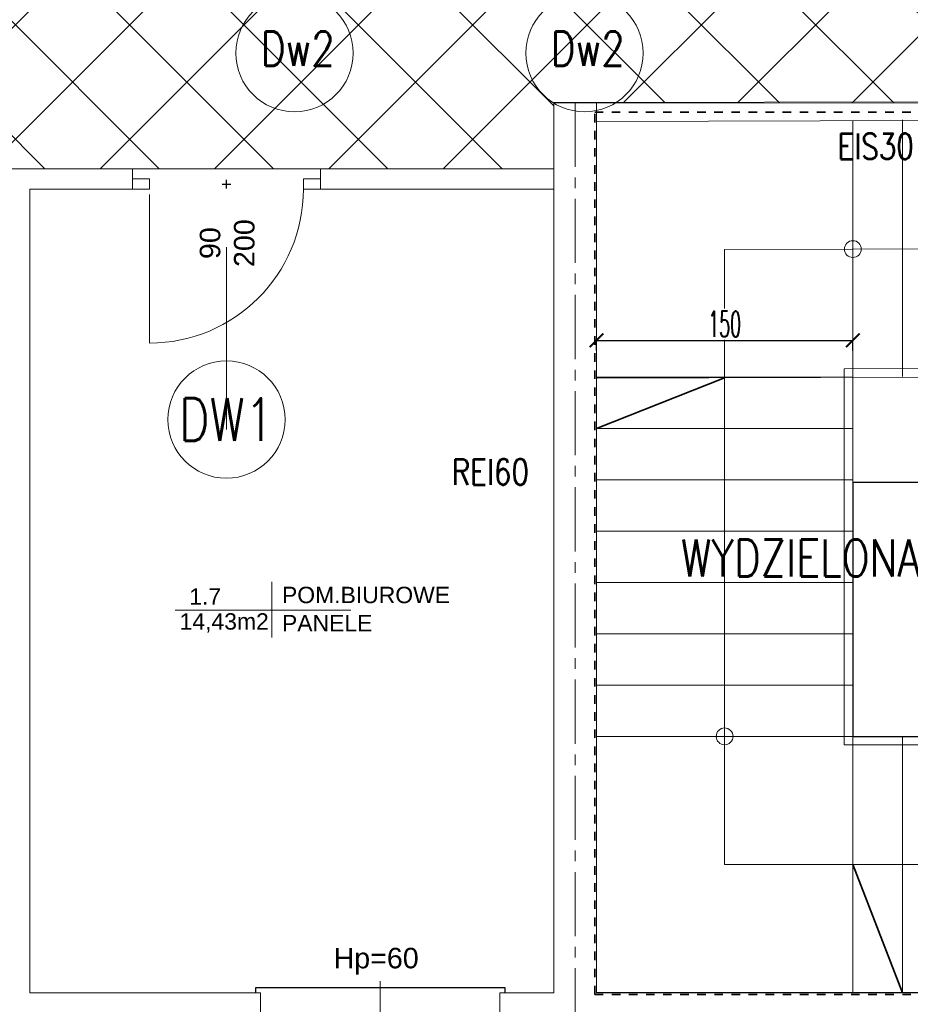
# Model space of a CAD drawing. Header units: millimetres. Extents: x -604189 to 881711, y -381903 to -7297.
# Tile 28 of 256: x -573972 to -568760, y -205325 to -199566. Entities that reach past the tile are written whole.
import ezdxf
from ezdxf.enums import TextEntityAlignment as Align

# ---------------------------------------------------------------- set-up
doc = ezdxf.new("R2010")
doc.units = ezdxf.units.MM
doc.header["$LTSCALE"] = 100
for name, pattern in [('0.5_0.5', [1, 0.5, -0.5]), ('ACAD_ISO03W100', [30, 12, -18]), ('ACAD_ISO04W100', [30.5, 24, -3, 0.5, -3]), ('CENTER2', [1.125, 0.75, -0.125, 0.125, -0.125])]:
    doc.linetypes.add(name, pattern=pattern)
doc.layers.get('Defpoints').update_dxf_attribs({"color": 30})
for name, color, linetype, lineweight in [('2_gk', 111, 'Continuous', 18), ('drzwi', 72, 'Continuous', 20), ('osie', 24, 'ACAD_ISO04W100', 5), ('RCAD_wymiary', 7, 'Continuous', 18), ('strop osie', 80, 'ACAD_ISO04W100', 5), ('wym_50rz', 101, 'Continuous', 13), ('ściana', 7, 'Continuous', 40)]:
    doc.layers.add(name, color=color, linetype=linetype, lineweight=lineweight)
for name, color, linetype in [('3', 3, 'Continuous'), ('LC', 3, 'Continuous'), ('OPIS', 7, 'Continuous'), ('TEXT3', 3, 'Continuous')]:
    doc.layers.add(name, color=color, linetype=linetype)
doc.styles.add('Arial', font='arial.ttf')
doc.styles.add('ARIAL_1', font='arial.ttf')
doc.styles.add('ROMANS', font='romans.shx', dxfattribs={"width": 0.8, "height": 10})
doc.styles.get("Standard").update_dxf_attribs({"font": 'romans.shx', "width": 0.5})
doc.dimstyles.new('1 50', dxfattribs={"dimtxt": 150, "dimasz": 80, "dimexe": 1, "dimexo": 1, "dimgap": 20, "dimtad": 1, "dimdec": 0, "dimlfac": 0.1, "dimtxsty": 'Standard', "dimblk": 'ARCHTICK', "dimcen": 200, "dimclrd": 2, "dimadec": 1, "dimazin": 0, "dimtfac": 1, "dimtdec": 0, "dimtmove": 0, "dimatfit": 3, "dimldrblk": 'ARCHTICK', "dimfxl": 120, "dimfxlon": 1, "dimtfill": 1, "dimarcsym": 0})

# ---------------------------------------------------------------- blocks, each defined once
blk = doc.blocks.new('dd02')
at = {"linetype": 'ByBlock'}
blk.add_lwpolyline([(3, 0), (90, 0)], dxfattribs=at)
at = {"color": 8, "linetype": 'ByBlock', "lineweight": 0}
blk.add_arc((0, 0), 90, 270, 0, dxfattribs=at)
blk = doc.blocks.new('def01')
at = {"layer": 'Defpoints', "linetype": 'Continuous'}
blk.add_lwpolyline([(2.5, 0), (-2.5, 0)], dxfattribs=at)
blk = doc.blocks.new('def02')
at = {"layer": 'Defpoints'}
blk.add_blockref('def01', (0, 0), dxfattribs=at)
at = {"layer": 'Defpoints', "rotation": 90}
blk.add_blockref('def01', (0, 0), dxfattribs=at)
blk = doc.blocks.new('dalu01')
at = {"ltscale": 3}
blk.add_lwpolyline([(3, 0), (3, -10), (-3, -10), (-3, 0)], dxfattribs=at)
blk = doc.blocks.new('d_90alu')
blk.add_blockref('dalu01', (-3, 0))
at = {"linetype": 'ByBlock'}
blk.add_blockref('dd02', (0, -10), dxfattribs=at)
at = {"xscale": -1, "rotation": 180}
blk.add_blockref('dalu01', (-3, -110), dxfattribs=at)
at = {"layer": 'Defpoints'}
blk.add_blockref('def02', (-3, -55), dxfattribs=at)
blk = doc.blocks.new('opis_osi_circle')
at = {"linetype": 'ByBlock', "lineweight": -2}
blk.add_circle((0, 0), 34.95, dxfattribs=at)
blk = doc.blocks.new('_ArchTick')
at = {"layer": 'strop osie', "color": 0, "const_width": 0.15}
blk.add_lwpolyline([(-0.5, -0.5), (0.5, 0.5)], dxfattribs=at)
blk = doc.blocks.new('*D3147')
at = {"layer": 'Defpoints', "color": 0, "linetype": 'ByBlock', "lineweight": 5, "transparency": 16777216}
for p in [(-574031.8, -205257.4), (-573911.8, -205257.4), (-573911.8, -206907.8)]:
    blk.add_point(p, dxfattribs=at)
at = {"layer": 'OPIS', "color": 0, "linetype": 'Continuous', "lineweight": -2, "transparency": 16777216}
for p, q in [((-574031.8, -206847.8), (-574031.8, -206908.8)), ((-573911.8, -206847.8), (-573911.8, -206908.8))]:
    blk.add_line(p, q, dxfattribs=at)
at = {"layer": 'OPIS', "color": 2, "lineweight": -2, "transparency": 16777216}
for p, q in [((-574031.8, -206907.8), (-573911.8, -206907.8)), ((-573971.8, -206907.8), (-573895, -207163.8)), ((-573895, -207163.8), (-573744.3, -207163.8))]:
    blk.add_line(p, q, dxfattribs=at)
at = {"layer": 'OPIS', "color": 2, "linetype": 'ByBlock', "lineweight": -2, "transparency": 16777216, "xscale": 80, "yscale": 80, "zscale": 80, "rotation": 180}
blk.add_blockref('_ArchTick', (-574031.8, -206907.8), dxfattribs=at)
at = {"layer": 'OPIS', "color": 0, "linetype": 'ByBlock', "lineweight": 9, "transparency": 16777216, "insert": (-573819.7, -207068.8), "char_height": 150, "attachment_point": 5, "bg_fill": 3, "box_fill_scale": 1.1, "bg_fill_color": 256, "bg_fill_true_color": 13158600, "bg_fill_transparency": 0}
blk.add_mtext('12', dxfattribs=at)
at = {"layer": 'OPIS', "color": 2, "linetype": 'ByBlock', "lineweight": -2, "transparency": 16777216, "xscale": 80, "yscale": 80, "zscale": 80}
blk.add_blockref('_ArchTick', (-573911.8, -206907.8), dxfattribs=at)
blk = doc.blocks.new('*D3148')
at = {"layer": 'Defpoints', "color": 0, "linetype": 'ByBlock', "lineweight": 5, "transparency": 16777216}
for p in [(-573911.8, -205257.4), (-570846.8, -205257.4), (-570846.8, -206907.8)]:
    blk.add_point(p, dxfattribs=at)
at = {"layer": 'OPIS', "color": 0, "linetype": 'Continuous', "lineweight": -2, "transparency": 16777216}
for p, q in [((-573911.8, -206847.8), (-573911.8, -206908.8)), ((-570846.8, -206847.8), (-570846.8, -206908.8))]:
    blk.add_line(p, q, dxfattribs=at)
at = {"layer": 'OPIS', "color": 2, "lineweight": -2, "transparency": 16777216}
blk.add_line((-573911.8, -206907.8), (-570846.8, -206907.8), dxfattribs=at)
at = {"layer": 'OPIS', "color": 2, "linetype": 'ByBlock', "lineweight": -2, "transparency": 16777216, "xscale": 80, "yscale": 80, "zscale": 80, "rotation": 180}
blk.add_blockref('_ArchTick', (-573911.8, -206907.8), dxfattribs=at)
at = {"layer": 'OPIS', "color": 2, "linetype": 'ByBlock', "lineweight": -2, "transparency": 16777216, "xscale": 80, "yscale": 80, "zscale": 80}
blk.add_blockref('_ArchTick', (-570846.8, -206907.8), dxfattribs=at)
at = {"layer": 'OPIS', "color": 0, "linetype": 'ByBlock', "lineweight": 9, "transparency": 16777216, "insert": (-572379.3, -206812.8), "char_height": 150, "attachment_point": 5, "bg_fill": 3, "box_fill_scale": 1.1, "bg_fill_color": 256, "bg_fill_true_color": 13158600, "bg_fill_transparency": 0}
blk.add_mtext('307', dxfattribs=at)
blk = doc.blocks.new('*D3149')
at = {"layer": 'Defpoints', "color": 0, "linetype": 'ByBlock', "lineweight": 5, "transparency": 16777216}
for p in [(-570846.8, -205257.4), (-570596.8, -205257.4), (-570596.8, -206907.8)]:
    blk.add_point(p, dxfattribs=at)
at = {"layer": 'OPIS', "color": 0, "linetype": 'Continuous', "lineweight": -2, "transparency": 16777216}
for p, q in [((-570846.8, -206847.8), (-570846.8, -206908.8)), ((-570596.8, -206847.8), (-570596.8, -206908.8))]:
    blk.add_line(p, q, dxfattribs=at)
at = {"layer": 'OPIS', "color": 2, "lineweight": -2, "transparency": 16777216}
blk.add_line((-570846.8, -206907.8), (-570596.8, -206907.8), dxfattribs=at)
at = {"layer": 'OPIS', "color": 2, "linetype": 'ByBlock', "lineweight": -2, "transparency": 16777216, "xscale": 80, "yscale": 80, "zscale": 80, "rotation": 180}
blk.add_blockref('_ArchTick', (-570846.8, -206907.8), dxfattribs=at)
at = {"layer": 'OPIS', "color": 2, "linetype": 'ByBlock', "lineweight": -2, "transparency": 16777216, "xscale": 80, "yscale": 80, "zscale": 80}
blk.add_blockref('_ArchTick', (-570596.8, -206907.8), dxfattribs=at)
at = {"layer": 'OPIS', "color": 0, "linetype": 'ByBlock', "lineweight": 9, "transparency": 16777216, "insert": (-570721.8, -206812.8), "char_height": 150, "attachment_point": 5, "bg_fill": 3, "box_fill_scale": 1.1, "bg_fill_color": 256, "bg_fill_true_color": 13158600, "bg_fill_transparency": 0}
blk.add_mtext('25', dxfattribs=at)
blk = doc.blocks.new('*D3150')
at = {"layer": 'Defpoints', "color": 0, "linetype": 'ByBlock', "lineweight": 5, "transparency": 16777216}
for p in [(-570596.8, -205257.4), (-565846.5, -205257.4), (-565846.5, -206907.8)]:
    blk.add_point(p, dxfattribs=at)
at = {"layer": 'OPIS', "color": 0, "linetype": 'Continuous', "lineweight": -2, "transparency": 16777216}
for p, q in [((-570596.8, -206847.8), (-570596.8, -206908.8)), ((-565846.5, -206847.8), (-565846.5, -206908.8))]:
    blk.add_line(p, q, dxfattribs=at)
at = {"layer": 'OPIS', "color": 2, "lineweight": -2, "transparency": 16777216}
blk.add_line((-570596.8, -206907.8), (-565846.5, -206907.8), dxfattribs=at)
at = {"layer": 'OPIS', "color": 2, "linetype": 'ByBlock', "lineweight": -2, "transparency": 16777216, "xscale": 80, "yscale": 80, "zscale": 80, "rotation": 180}
blk.add_blockref('_ArchTick', (-570596.8, -206907.8), dxfattribs=at)
at = {"layer": 'OPIS', "color": 2, "linetype": 'ByBlock', "lineweight": -2, "transparency": 16777216, "xscale": 80, "yscale": 80, "zscale": 80}
blk.add_blockref('_ArchTick', (-565846.5, -206907.8), dxfattribs=at)
at = {"layer": 'OPIS', "color": 0, "linetype": 'ByBlock', "lineweight": 9, "transparency": 16777216, "insert": (-568221.6, -206812.8), "char_height": 150, "attachment_point": 5, "bg_fill": 3, "box_fill_scale": 1.1, "bg_fill_color": 256, "bg_fill_true_color": 13158600, "bg_fill_transparency": 0}
blk.add_mtext('475', dxfattribs=at)
blk = doc.blocks.new('*D3339')
at = {"layer": 'Defpoints', "color": 0, "linetype": 'ByBlock', "lineweight": 5, "transparency": 16777216}
for p in [(-569096.8, -201441.3), (-570596.8, -201657.4), (-569096.8, -201657.4)]:
    blk.add_point(p, dxfattribs=at)
at = {"layer": 'OPIS', "color": 0, "linetype": 'Continuous', "lineweight": -2, "transparency": 16777216}
for p, q in [((-570596.8, -201501.3), (-570596.8, -201440.3)), ((-569096.8, -201501.3), (-569096.8, -201440.3))]:
    blk.add_line(p, q, dxfattribs=at)
at = {"layer": 'OPIS', "color": 2, "lineweight": -2, "transparency": 16777216}
blk.add_line((-570596.8, -201441.3), (-569096.8, -201441.3), dxfattribs=at)
at = {"layer": 'OPIS', "color": 2, "linetype": 'ByBlock', "lineweight": -2, "transparency": 16777216, "xscale": 80, "yscale": 80, "zscale": 80, "rotation": 180}
blk.add_blockref('_ArchTick', (-570596.8, -201441.3), dxfattribs=at)
at = {"layer": 'OPIS', "color": 2, "linetype": 'ByBlock', "lineweight": -2, "transparency": 16777216, "xscale": 80, "yscale": 80, "zscale": 80}
blk.add_blockref('_ArchTick', (-569096.8, -201441.3), dxfattribs=at)
at = {"layer": 'OPIS', "color": 0, "linetype": 'ByBlock', "lineweight": 5, "transparency": 16777216, "insert": (-569846.8, -201346.3), "char_height": 150, "attachment_point": 5, "bg_fill": 3, "box_fill_scale": 1.1, "bg_fill_color": 256, "bg_fill_true_color": 13158600, "bg_fill_transparency": 0}
blk.add_mtext('150', dxfattribs=at)

msp = doc.modelspace()

# ---------------------------------------------------------------- linework, layer by layer
at = {"color": 0, "lineweight": 9}
for p, q in [((-568806.8, -200152.4), (-568806.8, -201652.4)), ((-572761.8, -200895.8), (-572761.8, -201961.7)), ((-568806.8, -203757.4), (-568806.8, -205257.4)), ((-571861.8, -205189.1), (-571861.8, -206254.9))]:
    msp.add_line(p, q, dxfattribs=at)
at = {"layer": '2_gk', "color": 0}
for points in [[(-573311.8, -200557.4), (-573311.8, -200437.4)], [(-572211.8, -200557.4), (-572211.8, -200437.4)]]:
    msp.add_lwpolyline(points, dxfattribs=at)
at = {"layer": '3', "color": 0}
msp.add_lwpolyline([(-571131.8, -205257.4), (-571131.8, -205227.4), (-572591.8, -205227.4), (-572591.8, -205257.4)], dxfattribs=at)
at = {"layer": 'OPIS', "color": 0, "lineweight": 15}
for p, q in [((-570596.8, -200050.7), (-570846.8, -200050.7)), ((-570846.8, -200050.7), (-570846.8, -200557.4)), ((-570596.8, -200050.7), (-567296.8, -200041.5)), ((-570596.8, -200437.4), (-570596.8, -200050.7)), ((-570596.8, -200161.6), (-567296.8, -200152.4)), ((-569096.8, -201657.4), (-570596.8, -201657.4)), ((-570592.6, -201661.6), (-567606.8, -201653.3)), ((-569096.8, -201957.4), (-570596.8, -201957.4)), ((-569096.8, -202257.4), (-570596.8, -202257.4)), ((-569096.8, -202557.4), (-570596.8, -202557.4)), ((-569096.8, -202857.4), (-570596.8, -202857.4)), ((-569096.8, -203157.4), (-570596.8, -203157.4)), ((-569096.8, -203457.4), (-570596.8, -203457.4)), ((-569096.8, -203757.4), (-570596.8, -203757.4)), ((-567606.8, -203757.4), (-569096.8, -203757.4)), ((-573911.8, -205257.4), (-572561.8, -205257.4)), ((-571161.8, -205257.4), (-570846.8, -205257.4))]:
    msp.add_line(p, q, dxfattribs=at)
at = {"layer": 'OPIS', "color": 0, "linetype": 'ByBlock', "lineweight": 5}
msp.add_line((-573311.8, -200437.4), (-572211.8, -200437.4), dxfattribs=at)
at = {"layer": 'OPIS', "color": 0, "lineweight": 35}
for p, q in [((-569846.8, -201659.5), (-570596.8, -201957.4)), ((-569096.8, -204507.4), (-568806.8, -205257.4))]:
    msp.add_line(p, q, dxfattribs=at)
at = {"layer": 'OPIS', "color": 0, "lineweight": 20}
for p, q in [((-572561.8, -205507.4), (-572561.8, -205257.4)), ((-571161.8, -205507.4), (-571161.8, -205257.4))]:
    msp.add_line(p, q, dxfattribs=at)
at = {"layer": 'OPIS', "color": 0, "lineweight": 5}
msp.add_lwpolyline([(-579836.8, -193157.4), (-576656.8, -193157.4), (-576656.8, -198407.4), (-551636.8, -198396.3), (-551636.8, -200037.4), (-570846.8, -200053.2)], dxfattribs=at)
at = {"layer": 'OPIS', "color": 0, "lineweight": 9}
for centre in [(-569096.8, -200907.4), (-569846.8, -203757.4)]:
    msp.add_circle(centre, 49.2, dxfattribs=at)
at = {"layer": 'osie', "color": 0, "linetype": 'CENTER2', "ltscale": 5}
msp.add_lwpolyline([(-570721.8, -200050.7), (-570721.8, -208554.4)], dxfattribs=at)
at = {"layer": 'osie', "color": 0, "linetype": 'ByBlock', "lineweight": 15, "ltscale": 5}
for points in [[(-569096.8, -200157.4), (-569096.8, -205257.4)], [(-574031.8, -205257.4), (-574031.8, -200437.4), (-573311.8, -200437.4)], [(-572211.8, -200437.4), (-570846.8, -200437.4)], [(-570596.8, -200437.4), (-570596.8, -205257.4)], [(-573911.8, -205257.4), (-573911.8, -200557.4), (-573311.8, -200557.4)], [(-572211.8, -200557.4), (-570846.8, -200557.4), (-570846.8, -205257.4)], [(-567608.9, -200903.3), (-569846.8, -200909.5), (-569846.8, -204507.4), (-567606.8, -204507.4)], [(-567556.8, -205257.4), (-567556.8, -201603.1), (-569146.8, -201607.6), (-569146.8, -203807.4), (-567606.8, -203807.4)]]:
    msp.add_lwpolyline(points, dxfattribs=at)
at = {"layer": 'osie', "color": 0, "linetype": 'ACAD_ISO03W100', "lineweight": 25, "ltscale": 250}
msp.add_lwpolyline([(-567556.8, -202272.4), (-569096.8, -202272.4), (-569096.8, -203757.4), (-567606.8, -203757.4)], dxfattribs=at)
at = {"layer": 'osie', "color": 0, "linetype": 'ByBlock', "lineweight": 25, "ltscale": 5}
msp.add_lwpolyline([(-568466.1, -205257.4), (-570596.8, -205257.4)], dxfattribs=at)
at = {"layer": 'ściana', "color": 0, "lineweight": 18}
for p, q in [((-572496.4, -202853.8), (-572496.6, -203179.4)), ((-573061.5, -203018.8), (-572034.5, -203018.8))]:
    msp.add_line(p, q, dxfattribs=at)

# ---------------------------------------------------------------- block references
at = {"layer": 'drzwi', "color": 0, "xscale": -10, "yscale": 10, "zscale": 10, "rotation": 89.99999999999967}
msp.add_blockref('d_90alu', (-573311.8, -200557.4), dxfattribs=at)
at = {"layer": 'wym_50rz', "color": 0, "linetype": 'ByBlock', "lineweight": 20, "xscale": 9.81334601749, "yscale": 9.81334601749, "zscale": 9.81334601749, "rotation": 270}
for p in [(-572363.5, -199761.3), (-570666.8, -199761.3), (-572761.8, -201904.6)]:
    msp.add_blockref('opis_osi_circle', p, dxfattribs=at)

# ---------------------------------------------------------------- texts
at = {"layer": 'LC', "color": 116, "lineweight": 13, "true_color": 0x136734, "style": 'ROMANS', "width": 0.8}
for s, p in [(' EIS30', (-569268.8, -200381.8)), ('REI60', (-571443.9, -202285.6))]:
    msp.add_text(s, height=150, dxfattribs=at).set_placement(p)
at = {"layer": 'LC', "color": 0, "style": 'ARIAL_1'}
for s, p in [('POM.BIUROWE', (-572436.9, -202978.3)), ('1.7', (-572979.4, -202987.2)), ('14,43m2', (-573036, -203133.1)), ('PANELE', (-572437, -203143.3))]:
    msp.add_text(s, height=96, dxfattribs=at).set_placement(p)
at = {"layer": 'RCAD_wymiary', "color": 0, "char_height": 120, "width": 4395.861, "style": 'Arial'}
for s, insert, attachment_point, rotation in [('{\\C1;90\\P200}', (-572918, -200872.5), 2, 90), ('{\\C1;Hp=60}', (-571886.1, -205150.5), 8, 0.05112)]:
    msp.add_mtext(s, dxfattribs=dict(at, insert=insert, attachment_point=attachment_point, rotation=rotation))
at = {"layer": 'TEXT3', "color": 0, "style": 'ROMANS', "width": 0.8}
msp.add_text('WYDZIELONA KLATKA', height=216, dxfattribs=at).set_placement((-570102, -202822))
at = {"layer": 'wym_50rz', "color": 0, "linetype": 'ByBlock', "lineweight": 20, "style": 'ROMANS', "width": 0.8}
for s, height, p in [('Dw2', 200, (-572344.2, -199734.7)), ('Dw2', 200, (-570647.5, -199734.7)), ('DW1', 250, (-572761.8, -201904.6))]:
    msp.add_text(s, height=height, dxfattribs=at).set_placement(p, align=Align.MIDDLE_CENTER)

# ---------------------------------------------------------------- next in the draw order: dimensions: what is measured, and where the dimension line sits
at = {"layer": 'OPIS', "color": 0, "linetype": 'ByBlock', "lineweight": 9}
dim = msp.add_linear_dim(base=(-573911.8, -206907.8), p1=(-574031.8, -205257.4), p2=(-573911.8, -205257.4), dimstyle='1 50', override={"dimtmove": 1, "dimfxl": 60, "dimarcsym": 1}, dxfattribs=at)
dim.commit()
dim.dimension.update_dxf_attribs({"geometry": '*D3147', "text_midpoint": (-573875, -207068.8)})

# ---------------------------------------------------------------- next in the draw order: dimensions: what is measured, and where the dimension line sits
dim = msp.add_linear_dim(base=(-570846.8159, -206907.7618), p1=(-573911.8249, -205257.4447), p2=(-570846.8159, -205257.4447), dimstyle='1 50', override={"dimtmove": 1, "dimfxl": 60, "dimarcsym": 1}, dxfattribs=at)
dim.commit()
dim.dimension.update_dxf_attribs({"geometry": '*D3148', "text_midpoint": (-572379.3204, -206812.7618)})

# ---------------------------------------------------------------- next in the draw order: dimensions: what is measured, and where the dimension line sits
dim = msp.add_linear_dim(base=(-570596.8, -206907.8), p1=(-570846.8, -205257.4), p2=(-570596.8, -205257.4), dimstyle='1 50', override={"dimtmove": 1, "dimfxl": 60, "dimarcsym": 1}, dxfattribs=at)
dim.commit()
dim.dimension.update_dxf_attribs({"geometry": '*D3149', "text_midpoint": (-570721.8, -206812.8)})

# ---------------------------------------------------------------- next in the draw order: dimensions: what is measured, and where the dimension line sits
dim = msp.add_linear_dim(base=(-565846.5, -206907.8), p1=(-570596.8, -205257.4), p2=(-565846.5, -205257.4), dimstyle='1 50', override={"dimtmove": 1, "dimfxl": 60, "dimarcsym": 1}, dxfattribs=at)
dim.commit()
dim.dimension.update_dxf_attribs({"geometry": '*D3150', "text_midpoint": (-568221.6, -206812.8)})

# ---------------------------------------------------------------- next in the draw order: hatches: boundary and pattern name
at = {"layer": 'OPIS', "linetype": 'ByBlock', "lineweight": 13}
h = msp.add_hatch(dxfattribs=at)
h.set_pattern_fill('ANSI37', color=0, scale=149)
h.set_pattern_definition([(45, (-296350.26, 111503), (-334.51454, 334.51454), []), (135, (-296350.26, 111503), (-334.51454, -334.51454), [])])
h.paths.add_polyline_path([(-565846.6, -200148.4), (-566196.8, -200149.3), (-566196.8, -200157.4), (-566296.8, -200157.4), (-566296.8, -200149.6), (-566746.8, -200150.9), (-566746.8, -201168.3, -0.414214), (-566403.9, -201511.3, -1), (-567089.8, -201511.3, -0.414214), (-566746.8, -201168.3), (-566746.8, -200936.9, -0.267949), (-567196.8, -200157.4), (-567296.8, -200157.4), (-567296.8, -200152.4), (-567606.8, -200153.3), (-567606.8, -201603.3), (-567556.8, -201603.1), (-567556.8, -205257.4), (-565846.5, -205257.4)])
h.paths.add_polyline_path([(-551636.8, -198396.3), (-576656.8, -198407.4), (-576656.8, -193157.4), (-579836.8, -193157.4), (-579836.8, -200437.4), (-570846.8, -200437.4), (-570846.8, -200053.2), (-551636.8, -200037.4)])
h.paths.add_polyline_path([(-566819.5, -205014.1), (-566583.8, -205014.1), (-566583.8, -204789.1), (-566819.5, -204789.1)], flags=24)
h.paths.add_polyline_path([(-566959.3, -200828.7), (-566427.2, -200828.7), (-566427.2, -200603.7), (-566959.3, -200603.7)], flags=24)
h.paths.add_polyline_path([(-566792, -202497.9), (-566276.9, -202497.9), (-566276.9, -202398.5), (-566792, -202398.5)], flags=24)
h.paths.add_polyline_path([(-566792, -202387.9), (-565854.6, -202387.9), (-565854.6, -202288.5), (-566792, -202288.5)], flags=24)
h.paths.add_polyline_path([(-567194, -202505.3), (-566857.3, -202505.3), (-566857.3, -202389.9), (-567194, -202389.9)], flags=24)
h.paths.add_polyline_path([(-567153.4, -202393.6), (-566996.4, -202393.6), (-566996.4, -202295.6), (-567153.4, -202295.6)], flags=24)
h.paths.add_polyline_path([(-566516.5, -200627.5), (-566516.5, -200287.8), (-566964.3, -200287.8), (-566964.3, -200627.5)], flags=24)

# ---------------------------------------------------------------- next in the draw order: dimensions: what is measured, and where the dimension line sits
at = {"layer": 'OPIS', "color": 0, "linetype": 'ByBlock', "lineweight": 5}
dim = msp.add_linear_dim(base=(-569096.8, -201441.3), p1=(-570596.8, -201657.4), p2=(-569096.8, -201657.4), dimstyle='1 50', override={"dimfxl": 60, "dimarcsym": 1}, dxfattribs=at)
dim.commit()
dim.dimension.update_dxf_attribs({"geometry": '*D3339', "text_midpoint": (-569846.8, -201346.3)})

# ---------------------------------------------------------------- next in the draw order: linework, layer by layer
at = {"layer": 'OPIS', "color": 116, "linetype": '0.5_0.5', "lineweight": 35, "true_color": 0x136734}
msp.add_lwpolyline([(-570607.2, -200106.2), (-565856.8, -200106.2), (-565856.8, -205266.6), (-570607.2, -205266.6)], close=True, dxfattribs=at)

doc.saveas('drawing.dxf')
